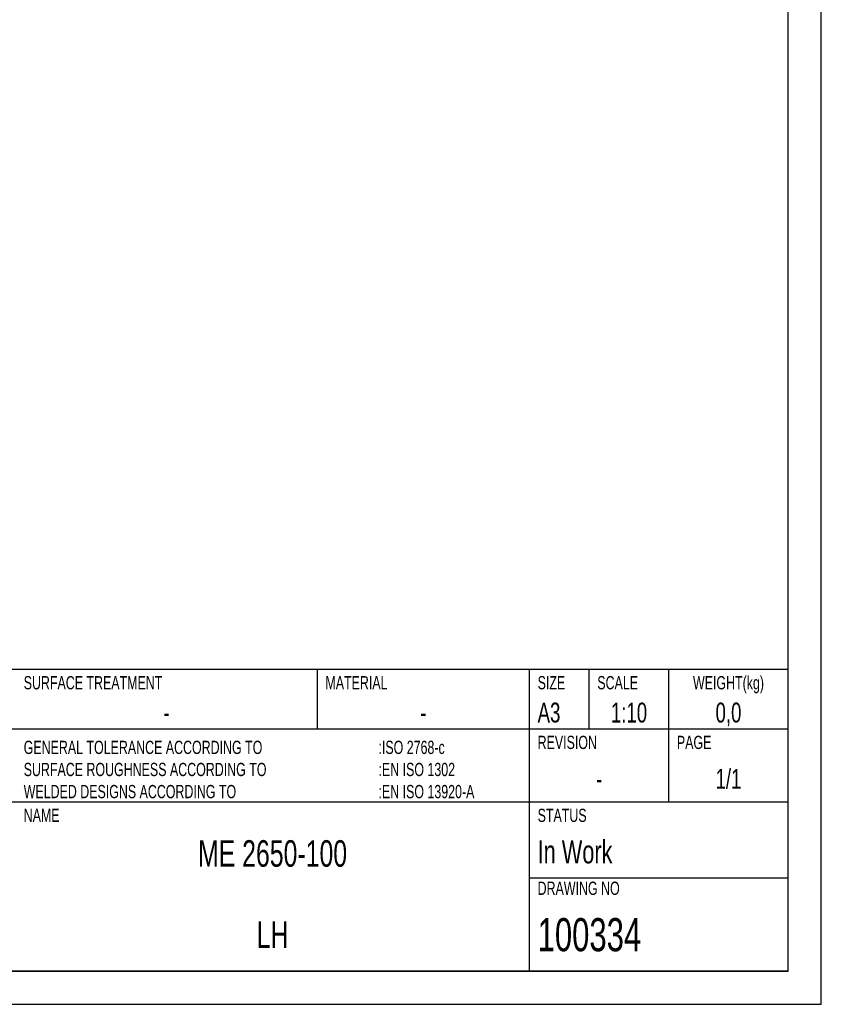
# Model space of a CAD drawing. Extents: x 0 to 420, y 0 to 297.
# Tile 8 of 21: x 299 to 420, y 0 to 148. Entities that reach past the tile are written whole.
import ezdxf

# ---------------------------------------------------------------- set-up
doc = ezdxf.new("R2010")
doc.units = 0
doc.header["$LTSCALE"] = 23.1
doc.layers.get('0').update_dxf_attribs({"linetype": 'CONTINUOUS'})
doc.layers.add('100334_DXF_FORMAT', color=7, linetype='CONTINUOUS')
doc.styles.get("Standard").update_dxf_attribs({"font": 'txt', "width": 0.7})
doc.styles.add('TEXTSTYLE_2', font='txt', dxfattribs={"width": 0.7})

msp = doc.modelspace()

# ---------------------------------------------------------------- linework, layer by layer
at = {"layer": '100334_DXF_FORMAT', "color": 7, "linetype": 'CONTINUOUS'}
for p, q in [((420, 0), (420, 297)), ((415, 5), (415, 292)), ((415, 50.5), (244.5, 50.5)), ((344, 41.5), (344, 50.5)), ((376, 5), (376, 50.5)), ((385, 41.5), (385, 50.5)), ((397, 30.5), (397, 50.5)), ((415, 5), (415, 50.5)), ((415, 41.5), (244.5, 41.5)), ((415, 30.5), (244.5, 30.5)), ((415, 19), (376, 19)), ((25, 5), (415, 5)), ((415, 5), (244.5, 5)), ((0, 0), (420, 0))]:
    msp.add_line(p, q, dxfattribs=at)

# ---------------------------------------------------------------- texts
at = {"color": 7, "linetype": 'CONTINUOUS', "char_height": 2, "style": 'TEXTSTYLE_2'}
for s, insert, width, attachment_point in [('SURFACE TREATMENT', (299.72, 49.5), 23.8, 1), ('MATERIAL', (345.22, 49.5), 11.2, 1), ('SIZE ', (377.22, 49.5), 7, 1), ('SCALE', (386.22, 49.5), 7, 1), ('WEIGHT(kg)', (406, 49.5), 14, 2), ('REVISION', (377.22, 40.5), 11.2, 1), ('PAGE', (398.22, 40.5), 5.6, 1)]:
    msp.add_mtext(s, dxfattribs=dict(at, insert=insert, width=width, attachment_point=attachment_point))
at = {"color": 7, "linetype": 'CONTINUOUS', "char_height": 3}
for s, insert, width, attachment_point in [('A3 ', (377.22, 45.5), 10.6071, 1), ('1:10', (391, 45.5), 10.2857, 2), ('0,0', (406, 45.5), 9.6429, 2), ('-', (321.25, 45.5), 3.2143, 2), ('-', (360, 45.5), 3.2143, 2)]:
    msp.add_mtext(s, dxfattribs=dict(at, insert=insert, width=width, attachment_point=attachment_point))
at = {"layer": '100334_DXF_FORMAT', "color": 7, "linetype": 'CONTINUOUS', "char_height": 2, "attachment_point": 1, "style": 'TEXTSTYLE_2'}
for s, insert, width in [('GENERAL TOLERANCE ACCORDING TO\\PSURFACE ROUGHNESS ACCORDING TO\\PWELDED DESIGNS ACCORDING TO\\P ', (299.72, 39.75), 42), (':ISO 2768-c\\P:EN ISO 1302\\P:EN ISO 13920-A ', (353.22, 39.75), 22.4), ('NAME ', (299.72, 29.5), 7), ('STATUS ', (377.22, 29.5), 9.8), ('DRAWING NO', (377.22, 18.5), 14)]:
    msp.add_mtext(s, dxfattribs=dict(at, insert=insert, width=width))
at = {"layer": '100334_DXF_FORMAT', "color": 7, "linetype": 'CONTINUOUS'}
for s, insert, char_height, width, attachment_point in [('1/1', (406, 35.5), 3, 8.5714, 2), ('- ', (386.5, 35.5), 3, 6.75, 2), ('ME 2650-100', (337.25, 24.75), 4, 49.7143, 2), ('In Work  ', (377.22, 24.75), 3.5, 37.5, 1), ('LH', (337.25, 12.5), 4, 8.5714, 2), ('100334', (377.22, 13), 5, 32.6786, 1)]:
    msp.add_mtext(s, dxfattribs=dict(at, insert=insert, char_height=char_height, width=width, attachment_point=attachment_point))

doc.saveas('drawing.dxf')
